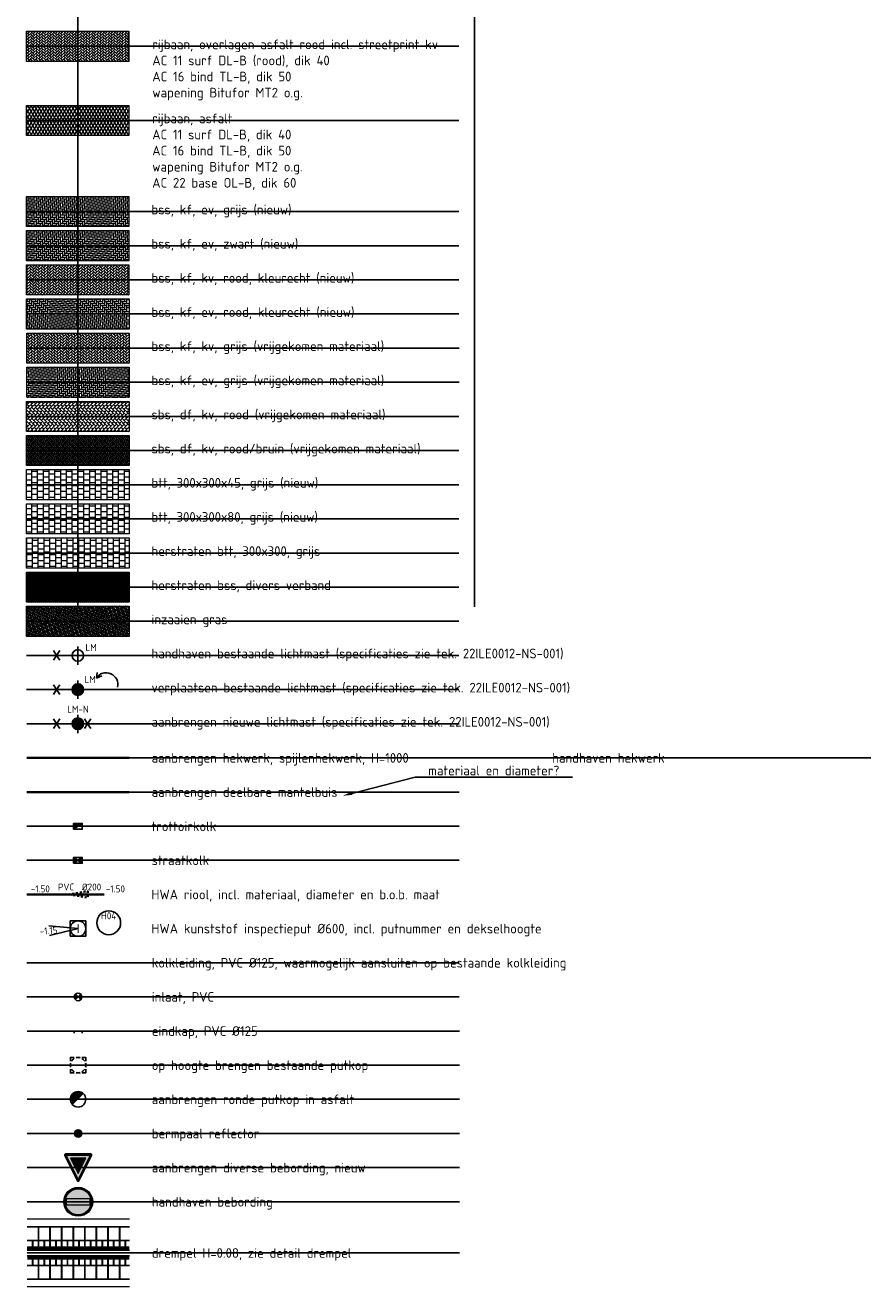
# Model space of a CAD drawing. Header units: metres. Extents: x 132493 to 134960, y 502695 to 503907.
# Tile 100 of 144: x 133998 to 134042, y 502984 to 503049. Entities that reach past the tile are written whole.
import ezdxf
from ezdxf import colors
from ezdxf.entities.mleader import LeaderData, LeaderLine
from ezdxf.enums import TextEntityAlignment as Align
from ezdxf.math import Vec2, Vec3

# ---------------------------------------------------------------- set-up
doc = ezdxf.new("R2010")
doc.units = ezdxf.units.M
doc.linetypes.add('RI-HWA_KOLKAANSLUITING', pattern=[4.3, 2.5, -1.8])
doc.linetypes.add('RI-HWA_PVC', pattern=[6.4, 4, -2.4])
doc.layers.get('Defpoints').update_dxf_attribs({"color": 3})
for name, color, linetype, lineweight in [('alg tekst 025', 7, 'Continuous', 0), ('B-WE-IE-TERREINAFSCHEIDING_KUNSTMATIG_RASTERHEKWERK-G', 20, 'IE-TERREINAFSCHEIDING-KUNSTMATIG-OPEN', 18), ('B-WE-VH-VERHARDING_BETONSTRAATSTEEN_KEPER-A', 252, 'Continuous', 18), ('B-WE-VH-VERHARDING_STRAATBAKSTEEN_KEPER-A', 24, 'Continuous', 18), ('B-WE-VH-VERHARDING_TEGEL_HALFST-A', 134, 'Continuous', 18), ('B-WE-VW-VERKEERSTEKEN_BORD_C-S', 7, 'Continuous', 25), ('B01-WE-IE-MEUBILAIR_WEGMEUBILAIR-S', 10, 'Continuous', 25), ('B02-WE-IE-MEUBILAIR_WEGMEUBILAIR-S', 11, 'Continuous', 25), ('B04-WE-VH-VERHARDING_BETONSTRAATSTEEN_ELLEBOOG-A', 122, 'Continuous', 18), ('N-WE-GR-GRAS-A-200', 81, 'Continuous', 18), ('N-WE-IE-MEUBILAIR_WEGMEUBILAIR-S', 7, 'Continuous', 25), ('N-WE-IE-MEUBILAIR_WEGMEUBILAIR_PAAL-S', 7, 'Continuous', 25), ('N-WE-IE-TERREINAFSCHEIDING_KUNSTMATIG_HEKWERK_RASTER-G', 12, 'IE-TERREINAFSCHEIDING-KUNSTMATIG', 35), ('N-WE-KL-BUISLEIDING GEVAARLIJKE INHOUD_MANTELBUIS-G', 20, 'Continuous', 35), ('N-WE-RI-HWA_HULPSTUK-S', 150, 'Continuous', 25), ('N-WE-RI-HWA_KOLKAANSLUITING_PVC_125-G', 160, 'RI-HWA_KOLKAANSLUITING', 25), ('N-WE-RI-HWA_PUTNUMMER-S', 150, 'Continuous', 25), ('N-WE-RI-HWA_RIOOLPUT-S', 150, 'Continuous', 25), ('N-WE-RI-HWA_TRANSPORTLEIDING_PVC_200-G', 150, 'RI-HWA_PVC', 35), ('N-WE-RI-KOLK-S', 150, 'Continuous', 25), ('N-WE-RI-PUT_BETON-S-200', 7, 'Continuous', 25), ('N-WE-VH-KANTVERHARDING-G', 2, 'Continuous', 18), ('N-WE-VH-VERHARDING_SPECIAAL-A', 252, 'Continuous', 18), ('N-WE-VH-VERHARDING_STRAATBAKSTEEN_KEPER-A', 13, 'Continuous', 18), ('N-WE-VH-VERHARDING_TEGEL-A-200-dik 45', 251, 'Continuous', 18), ('N-WE-VW-MARKERING_DWARS_STOPSTREEP_020-G', 7, 'Continuous', 18), ('N-WE-VW-MARKERING_LANGS_STREEP_DOORGETROKKEN_010-G', 7, 'Continuous', 13), ('N-WE-VW-VERKEERSTEKEN_BORD_B-S', 7, 'Continuous', 25), ('N01-WE-IE-MEUBILAIR_WEGMEUBILAIR-S-200', 7, 'Continuous', 25), ('N01-WE-VH-VERHARDING_BETONSTRAATSTEEN_ELLEBOOG-A', 252, 'Continuous', 18), ('N01-WE-VH-VERHARDING_TEGEL_HALFST-A', 165, 'Continuous', 18), ('N02-WE-VH-VERHARDING_BETONSTRAATSTEEN_ELLEBOOG-A', 251, 'Continuous', 18), ('N03-WE-RI-PUT-OPHOOGTEBRENGEN-S', 7, 'Continuous', 25), ('N03-WE-VH-VERHARDING_ASFALT-A', 12, 'Continuous', 18), ('N03-WE-VH-VERHARDING_BETONSTRAATSTEEN_ELLEBOOG-A', 250, 'Continuous', 18), ('N04-WE-VH-VERHARDING_ASFALT-A', 252, 'Continuous', 18), ('X-XX-AL-LEGENDA-T25', 7, 'Continuous', 25)]:
    doc.layers.add(name, color=color, linetype=linetype, lineweight=lineweight)
doc.styles.add('NLCS-ISO', font='NLCS-ISO.ttf')
doc.styles.add('NLCS-ISO-M200-T25', font='NLCS-ISO.ttf', dxfattribs={"height": 0.5})
doc.styles.add('NLCS-ISO-M250-T25', font='NLCS-ISO.ttf', dxfattribs={"height": 0.625})
doc.styles.add('NLCS-ISO-MM1-T25', font='NLCS-ISO.ttf', dxfattribs={"height": 2.5})
doc.styles.add('NLCS_200_25', font='NLCS-ISO.ttf', dxfattribs={"height": 0.5})
doc.linetypes.add('IE-TERREINAFSCHEIDING-KUNSTMATIG', pattern='A,4,[82,NLCS.SHX,S=0.75,R=90,X=0,Y=0],4,-2', length=10)
doc.linetypes.add('IE-TERREINAFSCHEIDING-KUNSTMATIG-OPEN', pattern='A,7,-1.5,[67,NLCS.SHX,S=0.75,R=0,X=0,Y=0],-1.5', length=10)

# ---------------------------------------------------------------- blocks, each defined once
blk = doc.blocks.new('N-SRI-KOLK_TROTTOIR-SO')
blk.add_hatch(color=256).paths.add_polyline_path([(1.125, 1.5), (-1.125, 1.5), (-1.125, 0)])
blk.add_line((-1.125, 0), (1.125, 1.5))
at = {"flags": 128}
blk.add_lwpolyline([(-1.125, 0), (1.125, 0), (1.125, 1.5), (-1.125, 1.5)], close=True, dxfattribs=at)
blk = doc.blocks.new('N-SRI-KOLK_STRAAT_450X300-SO')
h = blk.add_hatch(color=256)
h.dxf.hatch_style = 1
h.paths.add_polyline_path([(0, 0.75), (-1.125, 1.5), (-1.125, 0)])
h.paths.add_polyline_path([(1.125, 0), (1.125, 1.5), (0, 0.75)])
for p, q in [((-1.125, 0), (1.125, 1.5)), ((1.125, 0), (-1.125, 1.5))]:
    blk.add_line(p, q)
at = {"flags": 128}
blk.add_lwpolyline([(-1.125, 0), (1.125, 0), (1.125, 1.5), (-1.125, 1.5)], close=True, dxfattribs=at)
blk = doc.blocks.new('SRI-PUT_OPHOOGTEBRENGEN-SO')
at = {"lineweight": -3}
for points in [[(-1.01, 1.99), (-2.01, 1.99), (-2.01, 0.99)], [(-2.01, 0.49), (-2.01, -0.51)], [(0.49, 1.99), (-0.51, 1.99)], [(1.99, 0.99), (1.99, 1.99), (0.99, 1.99)], [(1.99, -0.51), (1.99, 0.49)], [(-0.51, -2.01), (0.49, -2.01)], [(0.99, -2.01), (1.99, -2.01), (1.99, -1.01)]]:
    blk.add_lwpolyline(points, dxfattribs=at)
blk.add_lwpolyline([(-1.01, -2.01), (-2.01, -2.01), (-2.01, -1.01)])
for start, end in [(165.0024, 195.0024), (120.0024, 150.0024), (74.9976, 104.9976), (29.9976, 59.9976), (344.9976, 14.9976), (210.0024, 240.0024), (255.0024, 285.0024), (299.9976, 329.9976)]:
    blk.add_arc((-0.01, -0.01), 2, start, end, dxfattribs=at)
blk = doc.blocks.new('N-SIE-WEG_LICHTMAST_1UITHOUDER-SO')
h = blk.add_hatch(color=256)
edge = h.paths.add_edge_path()
edge.add_arc((0, 0), 1.5, 0, 360)
for p, q in [((-5.5, 0), (-6.34, 1.24)), ((-5.5, 0), (-6.34, -1.24)), ((-5.5, 0), (-4.66, 1.24)), ((-1.5, 0), (-5.5, 0)), ((-5.5, 0), (-4.66, -1.24)), ((0, 0), (-1.49, 0)), ((0, -2.42), (0, 2.33)), ((0, 0), (2.52, 0))]:
    blk.add_line(p, q)
blk.add_circle((0, 0), 1.5)
at = {"style": 'NLCS-ISO'}
blk.add_attdef('TYPE', text='', height=1.8, dxfattribs=at).set_placement((0, 2.33), align=Align.BOTTOM_CENTER)
blk = doc.blocks.new('B-SIE-WEG_LICHTMAST_1UITHOUDER-SO')
for p, q in [((-5.5, 0), (-6.34, 1.24)), ((-5.5, 0), (-6.34, -1.24)), ((-5.5, 0), (-4.66, 1.24)), ((-1.5, 0), (-5.5, 0)), ((-5.5, 0), (-4.66, -1.24)), ((0, 0), (-1.49, 0)), ((0, -2.42), (0, 2.33)), ((0, 0), (2.52, 0))]:
    blk.add_line(p, q)
blk.add_circle((0, 0), 1.5)
at = {"style": 'NLCS-ISO'}
blk.add_attdef('TYPE', text='', height=1.8, dxfattribs=at).set_placement((0, 2.33), align=Align.BOTTOM_CENTER)
blk = doc.blocks.new('*U379')
at = {"ltscale": 0.1}
blk.add_hatch(color=256, dxfattribs=at).paths.add_polyline_path([(-2.5, 0), (2.5, 0.83), (2.5, -0.83)])
at = {"ltscale": 0.1, "flags": 128}
blk.add_lwpolyline([(-2.5, 0), (2.5, 0.83), (2.5, -0.83)], close=True, dxfattribs=at)
at = {"ltscale": 0.1, "style": 'NLCS-ISO'}
for tag, p in [('BOBL', (-7.3, 0)), ('MAT', (-1, 0.5))]:
    blk.add_attdef(tag, text='', height=1.8, dxfattribs=at).set_placement(p, align=Align.BOTTOM_RIGHT)
for tag, p in [('DIA', (1, 0.5)), ('BOBR', (7.21, 0))]:
    blk.add_attdef(tag, text='', height=1.8, dxfattribs=at).set_placement(p, align=Align.BOTTOM_LEFT)
blk.add_attdef('JVA', text='', height=1.8, dxfattribs=at).set_placement((0, -1), align=Align.TOP_CENTER)
blk = doc.blocks.new('*U378')
for q in [(-9.56, 0.59), (-9.39, -1.9)]:
    blk.add_line((-2, -0.14), q)
blk.add_circle((5.95, 1.38), 3.09)
at = {"ltscale": 0.1, "style": 'NLCS-ISO'}
blk.add_attdef('PUTNR', text='', height=1.8, dxfattribs=at).set_placement((5.95, 3.18), align=Align.MIDDLE_CENTER)
blk.add_attdef('PUTHGT', text='', height=1.8, rotation=3.9358, dxfattribs=at).set_placement((-11.94, -0.85), align=Align.MIDDLE_LEFT)
blk = doc.blocks.new('SRI-PUT_INSPECTIE-SO')
at = {"lineweight": -3, "flags": 128}
blk.add_lwpolyline([(-2, -2), (2, -2), (2, 2), (-2, 2)], close=True, dxfattribs=at)
at = {"lineweight": -3, "ltscale": 1.5}
blk.add_circle((0, 0), 2, dxfattribs=at)
at = {"ltscale": 0.1, "style": 'NLCS-ISO'}
blk.add_text('I', height=2.5, dxfattribs=at).set_placement((0, -0.01), align=Align.MIDDLE_CENTER)
blk = doc.blocks.new('SIE-WEG_PAAL_ALGEMEEN_TYPE_01-SO')
h = blk.add_hatch(color=10)
edge = h.paths.add_edge_path()
edge.add_line((0.187, 0.015), (-0.187, -0.015))
edge.add_arc((0, 0), 0.187, 4.4867, 184.4867, ccw=False)
h = blk.add_hatch(color=253)
edge = h.paths.add_edge_path()
edge.add_line((0.187, 0.015), (-0.187, -0.015))
edge.add_arc((0, 0), 0.188, 184.4867, 364.4867)
at = {"ltscale": 0.5, "flags": 128}
blk.add_lwpolyline([(-0.187, -0.015), (0.187, 0.015)], dxfattribs=at)
at = {"ltscale": 0.5}
blk.add_circle((0, 0), 0.188, dxfattribs=at)
blk = doc.blocks.new('SRI-HULP_INLAAT_125MM-SO')
h = blk.add_hatch(color=256)
h.dxf.hatch_style = 1
h.paths.add_polyline_path([(-0.71, 0.71, 0.198912), (-1, 0, 0.198912), (-0.71, -0.71), (0, 0)])
h = blk.add_hatch(color=256)
h.dxf.hatch_style = 1
h.paths.add_polyline_path([(1, 0, 0.198912), (0.71, 0.71), (0, 0), (0.71, -0.71, 0.198912)])
for p, q in [((-0.71, 0.71), (0.71, -0.71)), ((-0.71, -0.71), (0.71, 0.71))]:
    blk.add_line(p, q)
blk.add_circle((0, 0), 1)
blk = doc.blocks.new('SRI-HULP_EINDKAP-SO')
for p, q in [((0, -1), (0, 1)), ((0, 1), (0.55, 1)), ((0, -1), (0.55, -1))]:
    blk.add_line(p, q)
blk = doc.blocks.new('N-SRI-PUT_BETON-SO')
blk.add_hatch(color=256).paths.add_polyline_path([(1.41, 1.41, 0.664858), (-2, 0.02), (-2, -0.02, 0.196534), (-1.41, -1.41)])
at = {"lineweight": -3}
blk.add_circle((0, 0), 2, dxfattribs=at)
blk = doc.blocks.new('N-SIE-WEG_LICHTMAST_2UITHOUDER_1LAAG-SO')
h = blk.add_hatch(color=256)
edge = h.paths.add_edge_path()
edge.add_arc((0, 0), 1.5, 0, 360)
for p, q in [((-5.5, 0), (-6.34, 1.24)), ((-5.5, 0), (-4.66, 1.24)), ((0, -2.42), (0, 2.33)), ((2.52, 0), (1.68, 1.24)), ((2.52, 0), (3.35, 1.24)), ((-5.5, 0), (-6.34, -1.24)), ((-1.5, 0), (-5.5, 0)), ((-5.5, 0), (-4.66, -1.24)), ((0, 0), (-1.49, 0)), ((0, 0), (2.52, 0)), ((2.52, 0), (1.68, -1.24)), ((2.52, 0), (3.35, -1.24))]:
    blk.add_line(p, q)
blk.add_circle((0, 0), 1.5)
at = {"style": 'NLCS-ISO'}
blk.add_attdef('TYPE', text='', height=1.8, dxfattribs=at).set_placement((0, 2.33), align=Align.BOTTOM_CENTER)
blk = doc.blocks.new('B-SVW-VERKEERSTEKEN_BORD_C02-SO')
at = {"true_color": 0xffffff}
h = blk.add_hatch(color=7, dxfattribs=at)
h.dxf.hatch_style = 1
h.paths.add_polyline_path([(-3.75, 0), (-3.55, 0, -1), (3.55, 0), (3.75, 0, 1)])
h = blk.add_hatch(color=7, dxfattribs=at)
h.dxf.hatch_style = 1
h.paths.add_polyline_path([(3.35, 0), (3.55, 0, 1), (-3.55, 0), (-3.35, 0, -1)])
h = blk.add_hatch(color=7, dxfattribs=at)
h.dxf.hatch_style = 1
h.paths.add_polyline_path([(-3.35, 0), (-3.15, 0, -0.060174), (-3.06, 0.75), (3.06, 0.75, -0.060174), (3.15, 0), (3.35, 0, 1)])
h = blk.add_hatch(color=7, dxfattribs=at)
h.dxf.hatch_style = 1
h.paths.add_polyline_path([(-3.55, 0), (-3.75, 0, 1), (3.75, 0), (3.55, 0, -1)])
h = blk.add_hatch(color=7, dxfattribs=at)
h.dxf.hatch_style = 1
h.paths.add_polyline_path([(-3.35, 0), (-3.55, 0, 1), (3.55, 0), (3.35, 0, -1)])
h = blk.add_hatch(color=7, dxfattribs=at)
h.dxf.hatch_style = 1
h.paths.add_polyline_path([(3.35, 0), (3.15, 0, -0.060174), (3.06, -0.75), (-3.06, -0.75, -0.060174), (-3.15, 0), (-3.35, 0, 1)])
h = blk.add_hatch(color=7, dxfattribs=at)
h.dxf.hatch_style = 1
h.paths.add_polyline_path([(3.06, -0.75, 0.120784), (3.06, 0.75), (-3.06, 0.75, 0.120784), (-3.06, -0.75)])
at = {"color": 250, "lineweight": 0, "true_color": 0x191919}
blk.add_lwpolyline([(-3.06, -0.75), (3.06, -0.75, 0.120784), (3.06, 0.75), (-3.06, 0.75, 0.120784)], format="xyb", close=True, dxfattribs=at)
for radius in [3.75, 3.55, 3.35]:
    blk.add_circle((0, 0), radius, dxfattribs=at)
blk = doc.blocks.new('N-SVW-VERKEERSTEKEN_BORD_B06-SO')
at = {"true_color": 0xff0000}
h = blk.add_hatch(color=1, dxfattribs=at)
h.dxf.hatch_style = 1
h.paths.add_polyline_path([(-3.53, 3.13), (-0.27, -3.4, 0.284079), (0, -3.56), (0, -3.36, -0.284079), (-0.09, -3.31), (-3.35, 3.22, -0.557537), (-3.26, 3.36), (0, 3.36), (0, 3.56), (-3.26, 3.56, 0.557537)])
at = {"true_color": 0xffffff}
h = blk.add_hatch(color=7, dxfattribs=at)
h.dxf.hatch_style = 1
h.paths.add_polyline_path([(-0.09, -3.31, 0.284079), (0, -3.36), (0, -3.04), (-3.1, 3.16), (0, 3.16), (0, 3.36), (-3.26, 3.36, 0.557537), (-3.35, 3.22)])
at = {"true_color": 0xff0000}
h = blk.add_hatch(color=1, dxfattribs=at)
h.dxf.hatch_style = 1
h.paths.add_polyline_path([(0, 3.36), (3.26, 3.36, -0.557537), (3.35, 3.22), (0.09, -3.31, -0.284079), (0, -3.36), (0, -3.56, 0.284079), (0.27, -3.4), (3.53, 3.13, 0.557537), (3.26, 3.56), (0, 3.56)])
at = {"true_color": 0xffffff}
h = blk.add_hatch(color=7, dxfattribs=at)
h.dxf.hatch_style = 1
h.paths.add_polyline_path([(0, -3.04), (0, -3.36, 0.284079), (0.09, -3.31), (3.35, 3.22, 0.557537), (3.26, 3.36), (0, 3.36), (0, 3.16), (3.1, 3.16)])
at = {"true_color": 0xff0000}
h = blk.add_hatch(color=1, dxfattribs=at)
h.dxf.hatch_style = 1
h.paths.add_polyline_path([(0, -3.04), (0, -1.48), (-1.97, 2.46), (0, 2.46), (0, 3.16), (-3.1, 3.16)], flags=17)
at = {"true_color": 0xffffff}
h = blk.add_hatch(color=7, dxfattribs=at)
h.dxf.hatch_style = 1
h.paths.add_polyline_path([(0, -1.48), (1.97, 2.46), (-1.97, 2.46)])
at = {"true_color": 0xff0000}
h = blk.add_hatch(color=1, dxfattribs=at)
h.dxf.hatch_style = 1
h.paths.add_polyline_path([(0, -3.04), (3.1, 3.16), (0, 3.16), (0, 2.46), (1.97, 2.46), (0, -1.48)], flags=17)
at = {"color": 1, "lineweight": 0, "true_color": 0xff0000}
blk.add_lwpolyline([(-3.53, 3.13), (-0.27, -3.4, 0.618034), (0.27, -3.4), (3.53, 3.13, 0.557537), (3.26, 3.56), (-3.26, 3.56, 0.557537)], format="xyb", close=True, dxfattribs=at)
at = {"color": 7, "lineweight": 0, "true_color": 0xffffff}
blk.add_lwpolyline([(-3.35, 3.22), (-0.09, -3.31, 0.618034), (0.09, -3.31), (3.35, 3.22, 0.557537), (3.26, 3.36), (-3.26, 3.36, 0.557537)], format="xyb", close=True, dxfattribs=at)
for points in [[(-3.1, 3.16), (0, -3.04), (3.1, 3.16)], [(-1.97, 2.46), (0, -1.48), (1.97, 2.46)]]:
    blk.add_lwpolyline(points, close=True, dxfattribs=at)

msp = doc.modelspace()

# ---------------------------------------------------------------- hatches: boundary and pattern name
at = {"layer": 'B-WE-VH-VERHARDING_BETONSTRAATSTEEN_KEPER-A', "transparency": 33554559}
h = msp.add_hatch(dxfattribs=at)
h.set_pattern_fill('AVH-BSS_KEIFORMAAT_KEPER', color=256, angle=-315, pattern_type=2)
h.set_pattern_definition([(45, (133834.15587, 503182.6027), (6e-12, 0.148492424), [0.315, -0.105]), (315, (133834.00738, 503182.7512), (6e-12, 0.148492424), [0.315, -0.105])])
h.paths.add_polyline_path([(133998.019, 503033.304), (134003.324, 503033.304), (134003.324, 503031.744), (133998.019, 503031.744)])
at = {"layer": 'B-WE-VH-VERHARDING_STRAATBAKSTEEN_KEPER-A', "transparency": 33554559}
h = msp.add_hatch(dxfattribs=at)
h.set_pattern_fill('AVH-SBS_DIKFORMAAT_KEPER', color=256, angle=-225, pattern_type=2)
h.set_pattern_definition([(135, (133998.015035, 503096.218193), (-0.097580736, 4e-12), [0.276, -0.138]), (45, (133997.868664, 503096.07182), (-0.097580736, 4e-12), [0.276, -0.138]), (135, (133997.868664, 503096.315774), (-0.097580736, 4e-12), [0, -0.414]), (135, (133997.917454, 503096.1694), (-0.097580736, 4e-12), [0, -0.414])])
h.paths.add_polyline_path([(133998.016, 503027.996), (134003.321, 503027.996), (134003.321, 503026.436), (133998.016, 503026.436)])
at = {"layer": 'B-WE-VH-VERHARDING_TEGEL_HALFST-A', "transparency": 33554559}
h = msp.add_hatch(dxfattribs=at)
h.set_pattern_fill('AVH-TEGEL_300X300_HALFST-SO', color=256, pattern_type=2)
h.set_pattern_definition([(360, (133998.02133, 503078.52534), (0.3, 0.15), [0.3, -0.3]), (90, (133998.02133, 503078.52534), (-0.3, 1e-11), [])])
h.paths.add_polyline_path([(133998.016, 503022.688), (134003.321, 503022.688), (134003.321, 503021.128), (133998.016, 503021.128)])
at = {"layer": 'B04-WE-VH-VERHARDING_BETONSTRAATSTEEN_ELLEBOOG-A', "transparency": 33554559}
h = msp.add_hatch(dxfattribs=at)
h.set_pattern_fill('AVH-BSS_KEIFORMAAT_ELLEBOOG-SO', color=256, pattern_type=2)
h.set_pattern_definition([(360, (133998.01503, 503094.44891), (0.105, 0.105), [0.315, -0.105]), (270, (133998.01503, 503094.65891), (0.105, 0.105), [0.315, -0.105])])
h.paths.add_polyline_path([(133998.019, 503031.535), (134003.324, 503031.535), (134003.324, 503029.975), (133998.019, 503029.975)])
at = {"layer": 'N-WE-GR-GRAS-A-200', "transparency": 33554559}
h = msp.add_hatch(dxfattribs=at)
h.set_pattern_fill('AGR-GRAS_02', color=256, scale=0.02, angle=41.18808, pattern_type=2)
h.set_pattern_definition([(19.88062736, (199492.78165, -10948.8084), (0.12006831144, 0.25609295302), [0.05, -0.15]), (19.88062736, (199492.84428, -10948.65814), (0.12006831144, 0.25609295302), [0.05, -0.15]), (109.88062736, (199492.77665, -10948.73576), (-0.25609295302, 0.12006831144), [0.05, -0.15]), (109.88062736, (199492.82808, -10948.64273), (-0.25609295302, 0.12006831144), [0.05, -0.15]), (64.88062736, (199492.77165, -10948.66313), (-0.068012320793, 0.188080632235), [0.05, -0.2328427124]), (154.88062736, (199492.88509, -10948.77098), (-0.188080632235, -0.068012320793), [0.05, -0.2328427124]), (46.44567856, (199492.80826, -10948.73496), (0.188080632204, 0.068012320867), [0.05, -0.3972135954]), (46.44567856, (199492.85889, -10948.61032), (0.188080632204, 0.068012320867), [0.05, -0.3972135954]), (83.31557618, (199492.9133, -10948.76078), (-0.068012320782, 0.188080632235), [0.05, -0.3972135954]), (83.31557618, (199492.79806, -10948.70675), (-0.068012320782, 0.188080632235), [0.05, -0.3972135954]), (83.31557618, (199492.88089, -10948.72997), (-0.068012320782, 0.188080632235), [0.05, -0.3972135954]), (136.44567856, (199492.74424, -10948.70495), (-0.068012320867, 0.188080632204), [0.05, -0.3972135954]), (173.31557618, (199492.80906, -10948.76658), (-0.188080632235, -0.068012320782), [0.05, -0.3972135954])])
h.paths.add_polyline_path([(133998.016, 503019.15), (134003.321, 503019.15), (134003.321, 503017.59), (133998.016, 503017.59)])
at = {"layer": 'N-WE-VH-VERHARDING_SPECIAAL-A', "ltscale": 4, "transparency": 33554559}
h = msp.add_hatch(dxfattribs=at)
h.set_pattern_fill('ANSI31', color=256, scale=0.02, angle=174)
h.set_pattern_definition([(219, (133998.013775, 503110.987833), (0.039961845, -0.04934877), [])])
h.paths.add_polyline_path([(133998.016, 503020.919), (134003.321, 503020.919), (134003.321, 503019.359), (133998.016, 503019.359)])
at = {"layer": 'N-WE-VH-VERHARDING_STRAATBAKSTEEN_KEPER-A', "transparency": 33554623}
h = msp.add_hatch(dxfattribs=at)
h.set_pattern_fill('AVH-SBS_DIKFORMAAT_KEPER-SO', color=256, scale=2, angle=-225, pattern_type=2)
h.set_pattern_definition([(135, (133834.15336, 503163.14056), (-0.19516147, 8e-12), [0.552, -0.276]), (45, (133833.86061, 503162.84782), (-0.19516147, 8e-12), [0.552, -0.276]), (135, (133833.86061, 503163.33573), (-0.19516147, 8e-12), [0, -0.828]), (135, (133833.9582, 503163.04298), (-0.19516147, 8e-12), [0, -0.828])])
h.paths.add_polyline_path([(133998.016, 503029.765), (134003.321, 503029.765), (134003.321, 503028.205), (133998.016, 503028.205)])
at = {"layer": 'N-WE-VH-VERHARDING_TEGEL-A-200-dik 45', "transparency": 33554559}
h = msp.add_hatch(dxfattribs=at)
h.set_pattern_fill('AVH-TEGEL_300X300_HALFST', color=256, angle=360, pattern_type=2)
h.set_pattern_definition([(359.99999998, (199492.78165, -10938.19268), (0.300000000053, 0.149999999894), [0.3, -0.3]), (89.99999998, (199492.78165, -10938.19268), (-0.3, 1e-10), [])])
h.paths.add_polyline_path([(133998.016, 503026.227), (134003.321, 503026.227), (134003.321, 503024.667), (133998.016, 503024.667)])
at = {"layer": 'N01-WE-VH-VERHARDING_BETONSTRAATSTEEN_ELLEBOOG-A', "transparency": 33554559}
h = msp.add_hatch(dxfattribs=at)
h.set_pattern_fill('AVH-BSS_KEIFORMAAT_KEPER', color=22, angle=-315, pattern_type=2)
h.set_pattern_definition([(45, (133998.01503, 503092.67962), (7e-12, 0.14849242), [0.315, -0.105]), (315, (133997.86654, 503092.82812), (7e-12, 0.14849242), [0.315, -0.105])])
h.paths.add_polyline_path([(133998.014, 503036.842), (134003.319, 503036.842), (134003.319, 503035.282), (133998.014, 503035.282)])
h = msp.add_hatch(dxfattribs=at)
h.set_pattern_fill('AVH-BSS_KEIFORMAAT_KEPER', color=22, angle=-315, pattern_type=2)
h.set_pattern_definition([(90, (134003.32133, 503034.29321), (-0.105, 0.105), [0.315, -0.105]), (180, (134003.32133, 503034.39821), (-0.105, 0.105), [0.315, -0.105])])
h.paths.add_polyline_path([(133998.016, 503035.073), (134003.321, 503035.073), (134003.321, 503033.513), (133998.016, 503033.513)])
at = {"layer": 'N01-WE-VH-VERHARDING_TEGEL_HALFST-A', "transparency": 33554636}
h = msp.add_hatch(dxfattribs=at)
h.set_pattern_fill('AVH-TEGEL_300X300_HALFST', color=256, angle=21.30745, pattern_type=2)
h.set_pattern_definition([(359.999999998, (199492.78165, -10938.19268), (0.300000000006, 0.149999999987), [0.3, -0.3]), (90, (199492.78165, -10938.19268), (-0.3, 1e-11), [])])
h.paths.add_polyline_path([(133998.016, 503024.457), (134003.321, 503024.457), (134003.321, 503022.897), (133998.016, 503022.897)])
at = {"layer": 'N02-WE-VH-VERHARDING_BETONSTRAATSTEEN_ELLEBOOG-A', "transparency": 33554559}
h = msp.add_hatch(dxfattribs=at)
h.set_pattern_fill('AVH-BSS_KEIFORMAAT_ELLEBOOG-SO', color=256, angle=21.30745, pattern_type=2)
h.set_pattern_definition([(359.999999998, (199492.77661, -10913.42268), (0.105000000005, 0.104999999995), [0.315, -0.105]), (270, (199492.77661, -10913.21268), (0.105000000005, 0.104999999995), [0.315, -0.105])])
h.paths.add_polyline_path([(133998.011, 503040.381), (134003.316, 503040.381), (134003.316, 503038.821), (133998.011, 503038.821)])
at = {"layer": 'N03-WE-VH-VERHARDING_ASFALT-A', "transparency": 33554546}
h = msp.add_hatch(dxfattribs=at)
h.set_pattern_fill('AR-HBONE', color=256, scale=0.001)
h.set_pattern_definition([(45, (0.00252, -27.43928), (0, 0.143684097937), [0.3048, -0.1016]), (135, (0.07436, -27.36744), (1e-17, 0.143684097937), [0.3048, -0.1016])])
h.paths.add_polyline_path([(133998.011, 503048.943), (134003.316, 503048.943), (134003.316, 503047.383), (133998.011, 503047.383)])
at = {"layer": 'N03-WE-VH-VERHARDING_BETONSTRAATSTEEN_ELLEBOOG-A', "transparency": 33554559}
h = msp.add_hatch(dxfattribs=at)
h.set_pattern_fill('AVH-BSS_KEIFORMAAT_ELLEBOOG-SO', color=256, angle=21.30745, pattern_type=2)
h.set_pattern_definition([(359.999999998, (199492.77661, -10915.19197), (0.105000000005, 0.104999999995), [0.315, -0.105]), (270, (199492.77661, -10914.98197), (0.105000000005, 0.104999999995), [0.315, -0.105])])
h.paths.add_polyline_path([(133998.011, 503038.612), (134003.316, 503038.612), (134003.316, 503037.052), (133998.011, 503037.052)])
at = {"layer": 'N04-WE-VH-VERHARDING_ASFALT-A', "transparency": 33554559}
h = msp.add_hatch(dxfattribs=at)
h.set_pattern_fill('AVH-ASFALT_LAAG1-D', color=256, scale=5, pattern_type=2)
h.set_pattern_definition([(60, (133834.14454, 503180.24877), (-0.12990381, 0.075), []), (120, (133834.14454, 503180.24877), (-0.12990381, -0.075), [])])
h.paths.add_polyline_path([(133998.007, 503045.104), (134003.313, 503045.104), (134003.313, 503043.544), (133998.007, 503043.544)])

# ---------------------------------------------------------------- linework, layer by layer
at = {"layer": 'alg tekst 025', "ltscale": 500}
for points in [[(133998.011, 503048.943), (134003.316, 503048.943), (134003.316, 503047.383), (133998.011, 503047.383)], [(133998.007, 503045.104), (134003.313, 503045.104), (134003.313, 503043.544), (133998.007, 503043.544)], [(133998.011, 503040.381), (134003.316, 503040.381), (134003.316, 503038.821), (133998.011, 503038.821)], [(133998.011, 503038.612), (134003.316, 503038.612), (134003.316, 503037.052), (133998.011, 503037.052)], [(133998.014, 503036.842), (134003.319, 503036.842), (134003.319, 503035.282), (133998.014, 503035.282)], [(133998.016, 503035.073), (134003.321, 503035.073), (134003.321, 503033.513), (133998.016, 503033.513)], [(133998.019, 503033.304), (134003.324, 503033.304), (134003.324, 503031.744), (133998.019, 503031.744)], [(133998.019, 503031.535), (134003.324, 503031.535), (134003.324, 503029.975), (133998.019, 503029.975)], [(133998.016, 503029.765), (134003.321, 503029.765), (134003.321, 503028.205), (133998.016, 503028.205)], [(133998.016, 503027.996), (134003.321, 503027.996), (134003.321, 503026.436), (133998.016, 503026.436)], [(133998.016, 503026.227), (134003.321, 503026.227), (134003.321, 503024.667), (133998.016, 503024.667)], [(133998.016, 503024.457), (134003.321, 503024.457), (134003.321, 503022.897), (133998.016, 503022.897)], [(133998.016, 503022.688), (134003.321, 503022.688), (134003.321, 503021.128), (133998.016, 503021.128)], [(133998.016, 503020.919), (134003.321, 503020.919), (134003.321, 503019.359), (133998.016, 503019.359)], [(133998.016, 503019.15), (134003.321, 503019.15), (134003.321, 503017.59), (133998.016, 503017.59)]]:
    msp.add_lwpolyline(points, close=True, dxfattribs=at)
at = {"layer": 'B-WE-IE-TERREINAFSCHEIDING_KUNSTMATIG_RASTERHEKWERK-G', "flags": 128}
msp.add_lwpolyline([(134018.786, 503011.292), (134024.086, 503011.292)], dxfattribs=at)
at = {"layer": 'B01-WE-IE-MEUBILAIR_WEGMEUBILAIR-S', "flags": 128}
for points in [[(134001.628, 503015.43), (134001.672, 503015.723)], [(134001.628, 503015.43), (134001.917, 503015.542)]]:
    msp.add_lwpolyline(points, dxfattribs=at)
msp.add_lwpolyline([(134002.731, 503014.953, 0.83787), (134001.628, 503015.43)], format="xyb", dxfattribs=at)
at = {"layer": 'Defpoints', "flags": 128}
for points in [[(134000.665, 503105.965), (134000.665, 503019.12)], [(134021.224, 503105.965), (134021.224, 503019.12)], [(133998.009, 503048.163), (134020.413, 503048.163)], [(133998.005, 503044.324), (134020.409, 503044.324)], [(133998.011, 503039.601), (134020.416, 503039.601)], [(133998.011, 503037.832), (134020.416, 503037.832)], [(133998.014, 503036.062), (134020.418, 503036.062)], [(133998.016, 503034.293), (134020.421, 503034.293)], [(133998.019, 503032.524), (134020.423, 503032.524)], [(133998.019, 503030.755), (134020.423, 503030.755)], [(133998.016, 503028.985), (134020.421, 503028.985)], [(133998.016, 503027.216), (134020.421, 503027.216)], [(133998.016, 503025.447), (134020.421, 503025.447)], [(133998.016, 503023.677), (134020.421, 503023.677)], [(133998.016, 503021.908), (134020.421, 503021.908)], [(133998.016, 503020.139), (134020.421, 503020.139)], [(133998.016, 503018.37), (134020.421, 503018.37)], [(133998.016, 503016.6), (134020.421, 503016.6)], [(133998.016, 503014.831), (134020.421, 503014.831)], [(133998.021, 503013.062), (134020.425, 503013.062)], [(133998.026, 503011.292), (134020.43, 503011.292)], [(134019.357, 503011.292), (134041.761, 503011.292)], [(133998.03, 503009.523), (134020.435, 503009.523)], [(133998.023, 503007.754), (134020.428, 503007.754)], [(133998.026, 503005.985), (134020.43, 503005.985)], [(133998.03, 503000.677), (134020.435, 503000.677)], [(133998.033, 502998.908), (134020.437, 502998.908)], [(133998.035, 502997.138), (134020.44, 502997.138)], [(133998.036, 502995.369), (134020.441, 502995.369)], [(133998.039, 502993.6), (134020.443, 502993.6)], [(133998.039, 502991.83), (134020.443, 502991.83)], [(133998.041, 502990.061), (134020.446, 502990.061)], [(133998.041, 502988.292), (134020.446, 502988.292)], [(134003.338, 502986.988), (133998.04, 502986.988)], [(134003.338, 502986.288), (133998.042, 502986.288)], [(134003.338, 502985.788), (133998.043, 502985.788)], [(133998.043, 502985.638), (134020.448, 502985.638)], [(134003.338, 502985.638), (133998.043, 502985.638)], [(134003.338, 502985.488), (133998.043, 502985.488)], [(134003.338, 502984.988), (133998.045, 502984.988)], [(134003.338, 502984.288), (133998.046, 502984.288)]]:
    msp.add_lwpolyline(points, dxfattribs=at)
at = {"layer": 'N-WE-IE-TERREINAFSCHEIDING_KUNSTMATIG_HEKWERK_RASTER-G', "flags": 128}
msp.add_lwpolyline([(133998.026, 503011.292), (134003.326, 503011.292)], dxfattribs=at)
at = {"layer": 'N-WE-KL-BUISLEIDING GEVAARLIJKE INHOUD_MANTELBUIS-G', "flags": 128}
msp.add_lwpolyline([(133998.03, 503009.523), (134003.33, 503009.523)], dxfattribs=at)
at = {"layer": 'N-WE-RI-HWA_KOLKAANSLUITING_PVC_125-G', "flags": 128}
msp.add_lwpolyline([(133998.03, 503000.677), (134003.33, 503000.677)], dxfattribs=at)
at = {"layer": 'N-WE-RI-HWA_TRANSPORTLEIDING_PVC_200-G', "flags": 128}
msp.add_lwpolyline([(133998.026, 503004.215), (134003.336, 503004.215)], dxfattribs=at)
at = {"layer": 'N-WE-VH-KANTVERHARDING-G', "flags": 128}
for points in [[(134003.338, 502987.388), (133998.039, 502987.388)], [(134003.338, 502983.888), (133998.047, 502983.888)]]:
    msp.add_lwpolyline(points, dxfattribs=at)
at = {"layer": 'N-WE-VW-MARKERING_DWARS_STOPSTREEP_020-G', "const_width": 0.2, "flags": 128}
for points in [[(134003.338, 502985.888), (133998.043, 502985.888)], [(134003.338, 502985.388), (133998.044, 502985.388)]]:
    msp.add_lwpolyline(points, dxfattribs=at)
at = {"layer": 'N-WE-VW-MARKERING_LANGS_STREEP_DOORGETROKKEN_010-G', "const_width": 0.1, "flags": 128}
for points in [[(133998.632, 502985.888), (133998.632, 502986.988)], [(133999.232, 502985.888), (133999.232, 502986.988)], [(133999.832, 502985.888), (133999.832, 502986.988)], [(134000.432, 502985.888), (134000.432, 502986.988)], [(134001.032, 502985.888), (134001.032, 502986.988)], [(134001.632, 502985.888), (134001.632, 502986.988)], [(134002.232, 502985.888), (134002.232, 502986.988)], [(134002.832, 502985.888), (134002.832, 502986.988)], [(133998.332, 502985.888), (133998.332, 502986.288)], [(133998.932, 502985.888), (133998.932, 502986.288)], [(133999.532, 502985.888), (133999.532, 502986.288)], [(134000.132, 502985.888), (134000.132, 502986.288)], [(134000.732, 502985.888), (134000.732, 502986.288)], [(134001.332, 502985.888), (134001.332, 502986.288)], [(134001.932, 502985.888), (134001.932, 502986.288)], [(134002.532, 502985.888), (134002.532, 502986.288)], [(134003.132, 502985.888), (134003.132, 502986.288)], [(133998.332, 502985.388), (133998.332, 502984.988)], [(133998.632, 502985.388), (133998.632, 502984.288)], [(133998.932, 502985.388), (133998.932, 502984.988)], [(133999.232, 502985.388), (133999.232, 502984.288)], [(133999.532, 502985.388), (133999.532, 502984.988)], [(133999.832, 502985.388), (133999.832, 502984.288)], [(134000.132, 502985.388), (134000.132, 502984.988)], [(134000.432, 502985.388), (134000.432, 502984.288)], [(134000.732, 502985.388), (134000.732, 502984.988)], [(134001.032, 502985.388), (134001.032, 502984.288)], [(134001.332, 502985.388), (134001.332, 502984.988)], [(134001.632, 502985.388), (134001.632, 502984.288)], [(134001.932, 502985.388), (134001.932, 502984.988)], [(134002.232, 502985.388), (134002.232, 502984.288)], [(134002.532, 502985.388), (134002.532, 502984.988)], [(134002.832, 502985.388), (134002.832, 502984.288)], [(134003.132, 502985.388), (134003.132, 502984.988)]]:
    msp.add_lwpolyline(points, dxfattribs=at)

# ---------------------------------------------------------------- block references
at = {"layer": 'B-WE-VW-VERKEERSTEKEN_BORD_C-S', "xscale": 0.2, "yscale": 0.2, "zscale": 0.2}
msp.add_blockref('B-SVW-VERKEERSTEKEN_BORD_C02-SO', (134000.688, 502988.291), dxfattribs=at)
at = {"layer": 'B02-WE-IE-MEUBILAIR_WEGMEUBILAIR-S'}
ref = msp.add_blockref('B-SIE-WEG_LICHTMAST_1UITHOUDER-SO', (134000.671, 503016.6), dxfattribs=dict(at, xscale=0.1999999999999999, yscale=0.1999999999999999, zscale=0.1999999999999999))
ref.add_attrib('TYPE', 'LM', dxfattribs={"layer": '0', "height": 0.36, "rotation": 0, "style": 'NLCS-ISO'}).set_placement((134001.354, 503016.721), align=Align.BOTTOM_CENTER)
at = {"layer": 'N-WE-IE-MEUBILAIR_WEGMEUBILAIR-S'}
ref = msp.add_blockref('N-SIE-WEG_LICHTMAST_1UITHOUDER-SO', (134000.671, 503014.831), dxfattribs=dict(at, xscale=0.2, yscale=0.2, zscale=0.2, rotation=359.9993153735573))
ref.add_attrib('TYPE', 'LM', dxfattribs={"layer": '0', "height": 0.36, "rotation": 359.99932, "style": 'NLCS-ISO'}).set_placement((134001.307, 503015.07), align=Align.BOTTOM_CENTER)
at = {"layer": 'N-WE-IE-MEUBILAIR_WEGMEUBILAIR_PAAL-S', "rotation": 296.432166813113}
msp.add_blockref('SIE-WEG_PAAL_ALGEMEEN_TYPE_01-SO', (134000.684, 502991.832), dxfattribs=at)
at = {"layer": 'N-WE-RI-HWA_HULPSTUK-S', "xscale": 0.2, "yscale": 0.2, "zscale": 0.2}
msp.add_blockref('SRI-HULP_INLAAT_125MM-SO', (134000.683, 502998.908), dxfattribs=at)
at = {"layer": 'N-WE-RI-HWA_HULPSTUK-S', "xscale": 0.2, "yscale": 0.2, "zscale": 0.2, "rotation": 269.9999999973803}
msp.add_blockref('SRI-HULP_EINDKAP-SO', (134000.685, 502997.138), dxfattribs=at)
at = {"layer": 'N-WE-RI-HWA_PUTNUMMER-S', "xscale": 0.2, "yscale": 0.2, "zscale": 0.2}
msp.add_blockref('*U378', (134001.078, 503002.474), dxfattribs=at).add_auto_attribs({'PUTNR': 'H04', 'PUTHGT': '-1.15'})
at = {"layer": 'N-WE-RI-HWA_RIOOLPUT-S', "xscale": 0.2, "yscale": 0.2, "zscale": 0.2}
msp.add_blockref('SRI-PUT_INSPECTIE-SO', (134000.679, 503002.446), dxfattribs=at)
at = {"layer": 'N-WE-RI-HWA_TRANSPORTLEIDING_PVC_200-G', "xscale": 0.2, "yscale": 0.2, "zscale": 0.2}
msp.add_blockref('*U379', (134000.679, 503004.215), dxfattribs=at).add_auto_attribs({'MAT': 'PVC', 'DIA': '%%c200', 'BOBL': '-1.50', 'BOBR': '-1.50'})
at = {"layer": 'N-WE-RI-KOLK-S', "xscale": 0.2, "yscale": 0.2, "zscale": 0.2}
for name, p in [('N-SRI-KOLK_TROTTOIR-SO', (134000.676, 503007.594)), ('N-SRI-KOLK_STRAAT_450X300-SO', (134000.676, 503005.835))]:
    msp.add_blockref(name, p, dxfattribs=at)
at = {"layer": 'N-WE-RI-PUT_BETON-S-200', "xscale": 0.2, "yscale": 0.2, "zscale": 0.2}
msp.add_blockref('N-SRI-PUT_BETON-SO', (134000.682, 502993.601), dxfattribs=at)
at = {"layer": 'N-WE-VW-VERKEERSTEKEN_BORD_B-S', "xscale": 0.2, "yscale": 0.2, "zscale": 0.2}
msp.add_blockref('N-SVW-VERKEERSTEKEN_BORD_B06-SO', (134000.688, 502990.061), dxfattribs=at)
at = {"layer": 'N01-WE-IE-MEUBILAIR_WEGMEUBILAIR-S-200', "xscale": 0.1999933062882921, "yscale": 0.1999933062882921, "zscale": 0.1999933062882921}
msp.add_blockref('N-SIE-WEG_LICHTMAST_2UITHOUDER_1LAAG-SO', (134000.671, 503013.062), dxfattribs=at).add_auto_attribs({'TYPE': 'LM-N'})
at = {"layer": 'N03-WE-RI-PUT-OPHOOGTEBRENGEN-S', "xscale": 0.2, "yscale": 0.2, "zscale": 0.2, "rotation": 269.9976038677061}
msp.add_blockref('SRI-PUT_OPHOOGTEBRENGEN-SO', (134000.684, 502995.369), dxfattribs=at)

# ---------------------------------------------------------------- texts
at = {"layer": 'alg tekst 025', "ltscale": 500, "style": 'NLCS_200_25'}
for s, p in [('bss, kf, ev, grijs (nieuw)', (134004.48, 503039.702)), ('bss, kf, ev, zwart (nieuw)', (134004.48, 503037.932)), ('bss, kf, kv, rood, kleurecht (nieuw)', (134004.482, 503036.163)), ('bss, kf, ev, rood, kleurecht (nieuw)', (134004.485, 503034.394)), ('bss, kf, kv, grijs (vrijgekomen materiaal)', (134004.487, 503032.625)), ('bss, kf, ev, grijs (vrijgekomen materiaal)', (134004.487, 503030.855)), ('sbs, df, kv, rood (vrijgekomen materiaal)', (134004.485, 503029.086)), ('sbs, df, kv, rood/bruin (vrijgekomen materiaal)', (134004.485, 503027.317)), ('btt, 300x300x45, grijs (nieuw)', (134004.485, 503025.547)), ('btt, 300x300x80, grijs (nieuw)', (134004.485, 503023.778)), ('herstraten btt, 300x300, grijs', (134004.485, 503022.009)), ('herstraten bss, divers verband', (134004.485, 503020.24)), ('inzaaien gras', (134004.485, 503018.47)), ('handhaven bestaande lichtmast (specificaties zie tek. 22ILE0012-NS-001)', (134004.485, 503016.701)), ('verplaatsen bestaande lichtmast (specificaties zie tek. 22ILE0012-NS-001)', (134004.485, 503014.932)), ('aanbrengen nieuwe lichtmast (specificaties zie tek. 22ILE0012-NS-001) ', (134004.485, 503013.162))]:
    msp.add_text(s, height=0.5, rotation=360, dxfattribs=at).set_placement(p, align=Align.MIDDLE_LEFT)
at = {"layer": 'alg tekst 025', "char_height": 0.5, "attachment_point": 1, "rotation": 360, "style": 'NLCS_200_25'}
for s, insert, width in [('rijbaan, overlagen asfalt rood incl. streetprint kv\\PAC 11 surf DL-B (rood), dik 40\\PAC 16 bind TL-B, dik 50\\Pwapening Bitufor MT2 o.g.', (134004.53, 503048.514), 15.57938), ('rijbaan, asfalt \\PAC 11 surf DL-B, dik 40\\PAC 16 bind TL-B, dik 50\\Pwapening Bitufor MT2 o.g.\\PAC 22 base OL-B, dik 60', (134004.526, 503044.675), 14.5725)]:
    msp.add_mtext(s, dxfattribs=dict(at, insert=insert, width=width))
at = {"layer": 'X-XX-AL-LEGENDA-T25'}
for s, style, p in [('aanbrengen hekwerk, spijlenhekwerk, H=1000', 'NLCS-ISO-MM1-T25', (134004.491, 503011.292)), ('handhaven hekwerk', 'NLCS-ISO-MM1-T25', (134025.252, 503011.292)), ('aanbrengen deelbare mantelbuis ', 'NLCS-ISO-MM1-T25', (134004.496, 503009.523)), ('trottoirkolk', 'NLCS-ISO-MM1-T25', (134004.492, 503007.744)), ('straatkolk', 'NLCS-ISO-MM1-T25', (134004.492, 503005.985)), ('HWA riool, incl. materiaal, diameter en b.o.b. maat ', 'NLCS-ISO-M250-T25', (134004.486, 503004.215)), ('HWA kunststof inspectieput %%C600, incl. putnummer en dekselhoogte', 'NLCS-ISO-M250-T25', (134004.486, 503002.446)), ('kolkleiding, PVC %%C125, waarmogelijk aansluiten op bestaande kolkleiding', 'NLCS-ISO-MM1-T25', (134004.496, 503000.677)), ('inlaat, PVC ', 'NLCS-ISO-MM1-T25', (134004.499, 502998.908)), ('eindkap, PVC %%C125', 'NLCS-ISO-MM1-T25', (134004.501, 502997.138)), ('op hoogte brengen bestaande putkop', 'NLCS-ISO-MM1-T25', (134004.499, 502995.369)), ('aanbrengen ronde putkop in asfalt', 'NLCS-ISO-MM1-T25', (134004.502, 502993.6)), ('bermpaal reflector', 'NLCS-ISO-MM1-T25', (134004.502, 502991.83)), ('aanbrengen diverse bebording, nieuw', 'NLCS-ISO-MM1-T25', (134004.504, 502990.061)), ('handhaven bebording', 'NLCS-ISO-MM1-T25', (134004.504, 502988.292)), ('drempel H=0.08, zie detail drempel', 'NLCS-ISO-MM1-T25', (134004.504, 502985.638))]:
    msp.add_text(s, height=0.5, rotation=360, dxfattribs=dict(at, style=style)).set_placement(p, align=Align.MIDDLE_LEFT)

# ---------------------------------------------------------------- leaders
at = {"layer": 'Defpoints'}
ml = msp.add_multileader_mtext('Standard', dxfattribs=at)
ml.set_content('materiaal en diameter?', color=256, style='NLCS-ISO-M200-T25')
ml.set_leader_properties(color=256, linetype='ByLayer', lineweight=-1)
ml.build(insert=Vec2(0, 0))
ml.multileader.update_dxf_attribs({"text_left_attachment_type": 5, "text_right_attachment_type": 5, "dogleg_length": 0.5, "arrow_head_size": 0.5})
ctx = ml.context
ctx.base_point, ctx.char_height, ctx.arrow_head_size, ctx.landing_gap_size, ctx.plane_origin = Vec3(134018.65, 503010.286), 0.5, 0.5, 0.18, Vec3(133976.451, 502984.717)
ctx.left_attachment, ctx.right_attachment = 5, 5
notes = []
notes.append((ctx, [(0, (1, 1, 0), (134018.15, 503010.286), (1, 0), 0.5, [(0, [(134014.391, 503009.33)], 0, [])])]))
ctx.mtext.insert, ctx.mtext.rotation, ctx.mtext.flow_direction = Vec3(134018.83, 503010.886), 6.283185, 5
for ctx, leaders in notes:
    for number, flags, end, landing, length, lines in leaders:
        leader = LeaderData()
        leader.index, (leader.has_last_leader_line, leader.has_dogleg_vector, leader.attachment_direction) = number, flags
        leader.last_leader_point, leader.dogleg_vector, leader.dogleg_length = Vec3(end), Vec3(landing), length
        for number, points, colour, breaks in lines:
            line = LeaderLine()
            line.index, line.vertices, line.color, line.breaks = number, Vec3.list(points), colors.encode_raw_color(colour), breaks
            leader.lines.append(line)
        ctx.leaders.append(leader)

doc.saveas('drawing.dxf')
